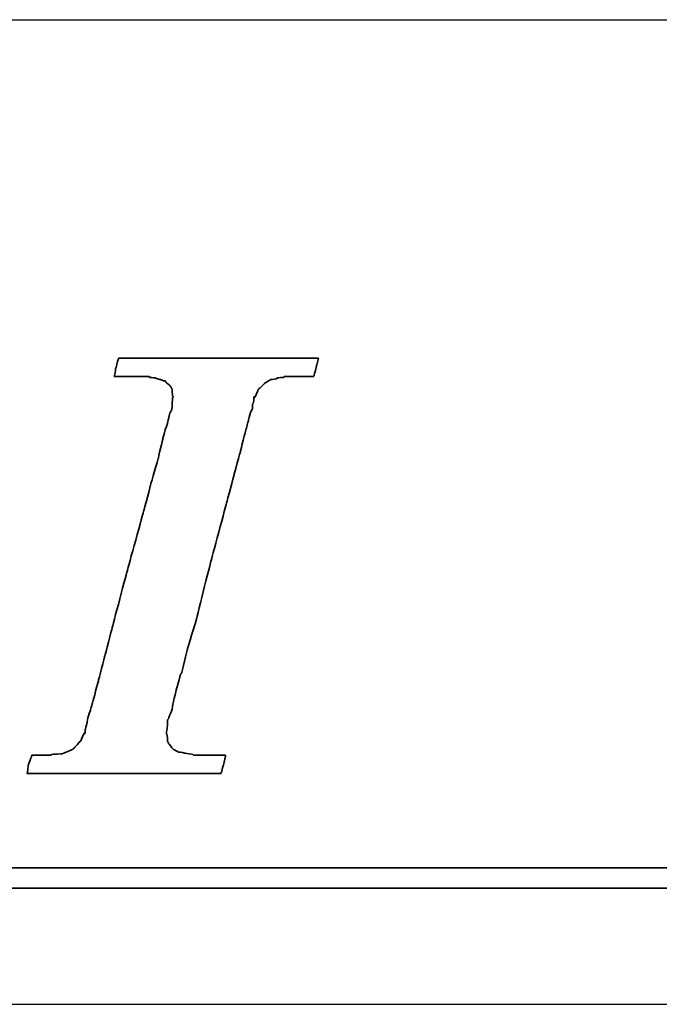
# Model space of a CAD drawing. Header units: millimetres. Extents: x -8 to 268, y -8 to 76.
# Tile 24 of 40: x 194.36 to 195.334, y 11.221 to 12.721. Entities that reach past the tile are written whole.
import ezdxf

# ---------------------------------------------------------------- set-up
doc = ezdxf.new("R2010")
doc.units = ezdxf.units.MM
doc.header["$LTSCALE"] = 0.15
for name, color, linetype in [('DIM', 4, 'CONTINUOUS'), ('layer 1', 7, 'CONTINUOUS'), ('OUT', 3, 'CONTINUOUS')]:
    doc.layers.add(name, color=color, linetype=linetype)

# ---------------------------------------------------------------- blocks, each defined once
blk = doc.blocks.new('TBI MOTION logo(完整正式版)')
at = {"layer": 'layer 1', "color": 22, "lineweight": 35}
for points, knots in [([(-40.59125, -7.94375), (-40.59125, -7.94375), (-40.97375, -7.94375), (-40.97375, -7.94375), (-40.97375, -7.94375), (-40.97375, -7.94375), (-41.38125, -7.94375), (-41.38125, -7.94375), (-41.38125, -7.94375), (-41.38125, -7.94375), (-41.54875, -7.94375), (-41.54875, -7.94375), (-41.54875, -7.94375), (-41.54875, -7.94375), (-41.59875, -7.94375), (-41.59875, -7.94375), (-41.59875, -7.94375), (-41.59875, -7.94375), (-41.88375, -7.94375), (-41.88375, -7.94375), (-41.88375, -7.94375), (-41.88375, -7.94375), (-41.90875, -7.91875), (-41.90875, -7.91875), (-41.90875, -7.91875), (-41.90875, -7.91875), (-42.19875, -7.87125), (-42.19875, -7.87125), (-42.19875, -7.87125), (-42.19875, -7.87125), (-42.43875, -7.82375), (-42.43875, -7.82375), (-42.43875, -7.82375), (-42.43875, -7.82375), (-42.45875, -7.82375), (-42.45875, -7.82375), (-42.45875, -7.82375), (-42.45875, -7.82375), (-42.48625, -7.82375), (-42.48625, -7.82375), (-42.48625, -7.82375), (-42.48625, -7.82375), (-42.67625, -7.72375), (-42.67625, -7.72375), (-42.67625, -7.72375), (-42.67625, -7.72375), (-42.70125, -7.70375), (-42.70125, -7.70375), (-42.70125, -7.70375), (-42.70125, -7.70375), (-42.72375, -7.67875), (-42.72375, -7.67875), (-42.72375, -7.67875), (-42.72375, -7.67875), (-42.86875, -7.48875), (-42.86875, -7.48875), (-42.86875, -7.48875), (-42.86875, -7.48875), (-42.89375, -7.43875), (-42.89375, -7.43875), (-42.89375, -7.43875), (-42.89375, -7.43875), (-42.91875, -7.38875), (-42.91875, -7.38875), (-42.91875, -7.38875), (-42.91875, -7.38875), (-42.93875, -7.12875), (-42.93875, -7.12875), (-42.93875, -7.12875), (-42.93875, -7.12875), (-42.96375, -7.10375), (-42.96375, -7.10375), (-42.96375, -7.10375), (-42.96375, -7.10375), (-42.96375, -7.05375), (-42.96375, -7.05375), (-42.96375, -7.05375), (-42.96375, -7.05375), (-42.96375, -7.00875), (-42.96375, -7.00875), (-42.96375, -7.00875), (-42.96375, -7.00875), (-42.91875, -6.69625), (-42.91875, -6.69625), (-42.91875, -6.69625), (-42.91875, -6.69625), (-42.91875, -6.62375), (-42.91875, -6.62375), (-42.91875, -6.62375), (-42.91875, -6.62375), (-42.91875, -6.59625), (-42.91875, -6.59625), (-42.91875, -6.59625), (-42.91875, -6.59625), (-42.91875, -6.57375), (-42.91875, -6.57375), (-42.91875, -6.57375), (-42.91875, -6.57375), (-42.91875, -6.52875), (-42.91875, -6.52875), (-42.91875, -6.52875), (-42.91875, -6.52875), (-42.89375, -6.50375), (-42.89375, -6.50375), (-42.89375, -6.50375), (-42.89375, -6.50375), (-42.84375, -6.38375), (-42.84375, -6.38375), (-42.84375, -6.38375), (-42.84375, -6.38375), (-42.84375, -6.35875), (-42.84375, -6.35875), (-42.84375, -6.35875), (-42.84375, -6.35875), (-42.74625, -6.14375), (-42.74625, -6.14375), (-42.74625, -6.14375), (-42.74625, -6.14375), (-42.70125, -5.85375), (-42.70125, -5.85375), (-42.70125, -5.85375), (-42.70125, -5.85375), (-42.60375, -5.47125), (-42.60375, -5.47125), (-42.60375, -5.47125), (-42.60375, -5.47125), (-42.60375, -5.44875), (-42.60375, -5.44875), (-42.60375, -5.44875), (-42.60375, -5.44875), (-42.38875, -4.67875), (-42.38875, -4.67875), (-42.38875, -4.67875), (-42.38875, -4.67875), (-42.36375, -4.65375), (-42.36375, -4.65375), (-42.36375, -4.65375), (-42.36375, -4.65375), (-42.12375, -3.69625), (-42.12375, -3.69625), (-42.12375, -3.69625), (-42.12375, -3.69625), (-42.12375, -3.67374), (-42.12375, -3.67374), (-42.12375, -3.67374), (-42.12375, -3.67374), (-41.78875, -2.59374), (-41.78875, -2.59374), (-41.78875, -2.59374), (-41.78875, -2.59374), (-41.18875, -0.19375), (-41.18875, -0.19375), (-41.18875, -0.19375), (-41.18875, -0.19375), (-40.54375, 2.20624), (-40.54375, 2.20624), (-40.54375, 2.20624), (-40.54375, 2.20624), (-40.25375, 3.30875), (-40.25375, 3.30875), (-40.25375, 3.30875), (-40.25375, 3.30875), (-39.98875, 4.27125), (-39.98875, 4.27125), (-39.98875, 4.27125), (-39.98875, 4.27125), (-39.77375, 5.13125), (-39.77375, 5.13125), (-39.77375, 5.13125), (-39.77375, 5.13125), (-39.67875, 5.47125), (-39.67875, 5.47125), (-39.67875, 5.47125), (-39.67875, 5.47125), (-39.60375, 5.75625), (-39.60375, 5.75625), (-39.60375, 5.75625), (-39.60375, 5.75625), (-39.60375, 5.78125), (-39.60375, 5.78125), (-39.60375, 5.78125), (-39.60375, 5.78125), (-39.50875, 5.97125), (-39.50875, 5.97125), (-39.50875, 5.97125), (-39.50875, 5.97125), (-39.50875, 6.13875), (-39.50875, 6.13875), (-39.50875, 6.13875), (-39.50875, 6.13875), (-39.48625, 6.16625), (-39.48625, 6.16625), (-39.48625, 6.16625), (-39.48625, 6.16625), (-39.46125, 6.28625), (-39.46125, 6.28625), (-39.46125, 6.28625), (-39.46125, 6.28625), (-39.46125, 6.42625), (-39.46125, 6.42625), (-39.46125, 6.42625), (-39.46125, 6.42625), (-39.41375, 6.42625), (-39.41375, 6.42625), (-39.41375, 6.42625), (-39.41375, 6.42625), (-39.29375, 6.69125), (-39.29375, 6.69125), (-39.29375, 6.69125), (-39.29375, 6.69125), (-39.26875, 6.74125), (-39.26875, 6.74125), (-39.26875, 6.74125), (-39.26875, 6.74125), (-39.24375, 6.76625), (-39.24375, 6.76625), (-39.24375, 6.76625), (-39.24375, 6.76625), (-38.98375, 7.00624), (-38.98375, 7.00624), (-38.98375, 7.00624), (-38.98375, 7.00624), (-38.95625, 7.02624), (-38.95625, 7.02624), (-38.95625, 7.02624), (-38.95625, 7.02624), (-38.78875, 7.12624), (-38.78875, 7.12624), (-38.78875, 7.12624), (-38.78875, 7.12624), (-38.76375, 7.12624), (-38.76375, 7.12624), (-38.76375, 7.12624), (-38.76375, 7.12624), (-38.74375, 7.12624), (-38.74375, 7.12624), (-38.74375, 7.12624), (-38.74375, 7.12624), (-38.52875, 7.17125), (-38.52875, 7.17125), (-38.52875, 7.17125), (-38.52875, 7.17125), (-38.52875, 7.19624), (-38.52875, 7.19624), (-38.52875, 7.19624), (-38.52875, 7.19624), (-38.50375, 7.19624), (-38.50375, 7.19624), (-38.50375, 7.19624), (-38.50375, 7.19624), (-38.26125, 7.21875), (-38.26125, 7.21875), (-38.26125, 7.21875), (-38.26125, 7.21875), (-38.23875, 7.24624), (-38.23875, 7.24624), (-38.23875, 7.24624), (-38.23875, 7.24624), (-38.21625, 7.24624), (-38.21625, 7.24624), (-38.21625, 7.24624), (-38.21625, 7.24624), (-38.18875, 7.24624), (-38.18875, 7.24624), (-38.18875, 7.24624), (-38.18875, 7.24624), (-37.90375, 7.24624), (-37.90375, 7.24624), (-37.90375, 7.24624), (-37.90375, 7.24624), (-37.85375, 7.24624), (-37.85375, 7.24624), (-37.85375, 7.24624), (-37.85375, 7.24624), (-37.75875, 7.24624), (-37.75875, 7.24624), (-37.75875, 7.24624), (-37.75875, 7.24624), (-37.42375, 7.24624), (-37.42375, 7.24624), (-37.42375, 7.24624), (-37.42375, 7.24624), (-37.08875, 7.24624), (-37.08875, 7.24624), (-37.08875, 7.24624), (-37.08875, 7.24624), (-37.06375, 7.24624), (-37.06375, 7.24624), (-37.06375, 7.24624), (-37.06375, 7.24624), (-37.06375, 7.26624), (-37.06375, 7.26624), (-37.06375, 7.26624), (-37.06375, 7.26624), (-37.03875, 7.29125), (-37.03875, 7.29125), (-37.03875, 7.29125), (-37.03875, 7.29125), (-37.03875, 7.31625), (-37.03875, 7.31625), (-37.03875, 7.31625), (-37.03875, 7.31625), (-36.94125, 7.67625), (-36.94125, 7.67625), (-36.94125, 7.67625), (-36.94125, 7.67625), (-36.86875, 7.98625), (-36.86875, 7.98625), (-36.86875, 7.98625), (-36.86875, 7.98625), (-36.98875, 7.98625), (-36.98875, 7.98625), (-36.98875, 7.98625), (-36.98875, 7.98625), (-37.42375, 7.98625), (-37.42375, 7.98625), (-37.42375, 7.98625), (-37.42375, 7.98625), (-37.94875, 7.98625), (-37.94875, 7.98625), (-37.94875, 7.98625), (-37.94875, 7.98625), (-38.57375, 7.98625), (-38.57375, 7.98625), (-38.57375, 7.98625), (-38.57375, 7.98625), (-39.29375, 7.98625), (-39.29375, 7.98625), (-39.29375, 7.98625), (-39.29375, 7.98625), (-40.82875, 7.98625), (-40.82875, 7.98625), (-40.82875, 7.98625), (-40.82875, 7.98625), (-42.36375, 7.98625), (-42.36375, 7.98625), (-42.36375, 7.98625), (-42.36375, 7.98625), (-43.08375, 7.98625), (-43.08375, 7.98625), (-43.08375, 7.98625), (-43.08375, 7.98625), (-43.70875, 7.98625), (-43.70875, 7.98625), (-43.70875, 7.98625), (-43.70875, 7.98625), (-44.23375, 7.98625), (-44.23375, 7.98625), (-44.23375, 7.98625), (-44.23375, 7.98625), (-44.66875, 7.98625), (-44.66875, 7.98625), (-44.66875, 7.98625), (-44.66875, 7.98625), (-44.88375, 7.98625), (-44.88375, 7.98625), (-44.88375, 7.98625), (-44.88375, 7.98625), (-44.90875, 7.94125), (-44.90875, 7.94125), (-44.90875, 7.94125), (-44.90875, 7.94125), (-44.90875, 7.91625), (-44.90875, 7.91625), (-44.90875, 7.91625), (-44.90875, 7.91625), (-45.00375, 7.55625), (-45.00375, 7.55625), (-45.00375, 7.55625), (-45.00375, 7.55625), (-45.05375, 7.24624), (-45.05375, 7.24624), (-45.05375, 7.24624), (-45.05375, 7.24624), (-44.61875, 7.24624), (-44.61875, 7.24624), (-44.61875, 7.24624), (-44.61875, 7.24624), (-44.11375, 7.24624), (-44.11375, 7.24624), (-44.11375, 7.24624), (-44.11375, 7.24624), (-43.99375, 7.24624), (-43.99375, 7.24624), (-43.99375, 7.24624), (-43.99375, 7.24624), (-43.94625, 7.24624), (-43.94625, 7.24624), (-43.94625, 7.24624), (-43.94625, 7.24624), (-43.92374, 7.24624), (-43.92374, 7.24624), (-43.92374, 7.24624), (-43.92374, 7.24624), (-43.65875, 7.24624), (-43.65875, 7.24624), (-43.65875, 7.24624), (-43.65875, 7.24624), (-43.63875, 7.21875), (-43.63875, 7.21875), (-43.63875, 7.21875), (-43.63875, 7.21875), (-43.46875, 7.19624), (-43.46875, 7.19624), (-43.46875, 7.19624), (-43.46875, 7.19624), (-43.39875, 7.19624), (-43.39875, 7.19624), (-43.39875, 7.19624), (-43.39875, 7.19624), (-43.37125, 7.17125), (-43.37125, 7.17125), (-43.37125, 7.17125), (-43.37125, 7.17125), (-43.34875, 7.17125), (-43.34875, 7.17125), (-43.34875, 7.17125), (-43.34875, 7.17125), (-43.20375, 7.12624), (-43.20375, 7.12624), (-43.20375, 7.12624), (-43.20375, 7.12624), (-43.05875, 7.07624), (-43.05875, 7.07624), (-43.05875, 7.07624), (-43.05875, 7.07624), (-43.01375, 7.07624), (-43.01375, 7.07624), (-43.01375, 7.07624), (-43.01375, 7.07624), (-42.98875, 7.02624), (-42.98875, 7.02624), (-42.98875, 7.02624), (-42.98875, 7.02624), (-42.79875, 6.86125), (-42.79875, 6.86125), (-42.79875, 6.86125), (-42.79875, 6.86125), (-42.77375, 6.81125), (-42.77375, 6.81125), (-42.77375, 6.81125), (-42.77375, 6.81125), (-42.74625, 6.76625), (-42.74625, 6.76625), (-42.74625, 6.76625), (-42.74625, 6.76625), (-42.72375, 6.47625), (-42.72375, 6.47625), (-42.72375, 6.47625), (-42.72375, 6.47625), (-42.70125, 6.45124), (-42.70125, 6.45124), (-42.70125, 6.45124), (-42.70125, 6.45124), (-42.70125, 6.42625), (-42.70125, 6.42625), (-42.70125, 6.42625), (-42.70125, 6.42625), (-42.72375, 6.40625), (-42.72375, 6.40625), (-42.72375, 6.40625), (-42.72375, 6.40625), (-42.74625, 5.97125), (-42.74625, 5.97125), (-42.74625, 5.97125), (-42.74625, 5.97125), (-42.74625, 5.94625), (-42.74625, 5.94625), (-42.74625, 5.94625), (-42.74625, 5.94625), (-42.74625, 5.92625), (-42.74625, 5.92625), (-42.74625, 5.92625), (-42.74625, 5.92625), (-42.77375, 5.87625), (-42.77375, 5.87625), (-42.77375, 5.87625), (-42.77375, 5.87625), (-42.81875, 5.80625), (-42.81875, 5.80625), (-42.81875, 5.80625), (-42.81875, 5.80625), (-42.86875, 5.63625), (-42.86875, 5.63625), (-42.86875, 5.63625), (-42.86875, 5.63625), (-42.91875, 5.39625), (-42.91875, 5.39625), (-42.91875, 5.39625), (-42.91875, 5.39625), (-42.91875, 5.37124), (-42.91875, 5.37124), (-42.91875, 5.37124), (-42.91875, 5.37124), (-43.01375, 5.10874), (-43.01375, 5.10874), (-43.01375, 5.10874), (-43.01375, 5.10874), (-43.10875, 4.77124), (-43.10875, 4.77124), (-43.10875, 4.77124), (-43.10875, 4.77124), (-43.29875, 3.95625), (-43.29875, 3.95625), (-43.29875, 3.95625), (-43.29875, 3.95625), (-43.58875, 2.95125), (-43.58875, 2.95125), (-43.58875, 2.95125), (-43.58875, 2.95125), (-43.87375, 1.87125), (-43.87375, 1.87125), (-43.87375, 1.87125), (-43.87375, 1.87125), (-44.52625, -0.50374), (-44.52625, -0.50374), (-44.52625, -0.50374), (-44.52625, -0.50374), (-45.14875, -2.85375), (-45.14875, -2.85375), (-45.14875, -2.85375), (-45.14875, -2.85375), (-45.43375, -3.95875), (-45.43375, -3.95875), (-45.43375, -3.95875), (-45.43375, -3.95875), (-45.69875, -4.96875), (-45.69875, -4.96875), (-45.69875, -4.96875), (-45.69875, -4.96875), (-45.91375, -5.78375), (-45.91375, -5.78375), (-45.91375, -5.78375), (-45.91375, -5.78375), (-46.01375, -6.11875), (-46.01375, -6.11875), (-46.01375, -6.11875), (-46.01375, -6.11875), (-46.01375, -6.14375), (-46.01375, -6.14375), (-46.01375, -6.14375), (-46.01375, -6.14375), (-46.10875, -6.40875), (-46.10875, -6.40875), (-46.10875, -6.40875), (-46.10875, -6.40875), (-46.15375, -6.64875), (-46.15375, -6.64875), (-46.15375, -6.64875), (-46.15375, -6.64875), (-46.20375, -6.83875), (-46.20375, -6.83875), (-46.20375, -6.83875), (-46.20375, -6.83875), (-46.22875, -6.93375), (-46.22875, -6.93375), (-46.22875, -6.93375), (-46.22875, -6.93375), (-46.22875, -7.07875), (-46.22875, -7.07875), (-46.22875, -7.07875), (-46.22875, -7.07875), (-46.27375, -7.07875), (-46.27375, -7.07875), (-46.27375, -7.07875), (-46.27375, -7.07875), (-46.39375, -7.34375), (-46.39375, -7.34375), (-46.39375, -7.34375), (-46.39375, -7.34375), (-46.39375, -7.36875), (-46.39375, -7.36875), (-46.39375, -7.36875), (-46.39375, -7.36875), (-46.42125, -7.38875), (-46.42125, -7.38875), (-46.42125, -7.38875), (-46.42125, -7.38875), (-46.68375, -7.67875), (-46.68375, -7.67875), (-46.68375, -7.67875), (-46.68375, -7.67875), (-46.70875, -7.70375), (-46.70875, -7.70375), (-46.70875, -7.70375), (-46.70875, -7.70375), (-46.75375, -7.72375), (-46.75375, -7.72375), (-46.75375, -7.72375), (-46.75375, -7.72375), (-47.08875, -7.87125), (-47.08875, -7.87125), (-47.08875, -7.87125), (-47.08875, -7.87125), (-47.11625, -7.87125), (-47.11625, -7.87125), (-47.11625, -7.87125), (-47.11625, -7.87125), (-47.13875, -7.89375), (-47.13875, -7.89375), (-47.13875, -7.89375), (-47.13875, -7.89375), (-47.56875, -7.91875), (-47.56875, -7.91875), (-47.56875, -7.91875), (-47.56875, -7.91875), (-47.59625, -7.94375), (-47.59625, -7.94375), (-47.59625, -7.94375), (-47.59625, -7.94375), (-47.64375, -7.94375), (-47.64375, -7.94375), (-47.64375, -7.94375), (-47.64375, -7.94375), (-47.73625, -7.94375), (-47.73625, -7.94375), (-47.73625, -7.94375), (-47.73625, -7.94375), (-48.07375, -7.94375), (-48.07375, -7.94375), (-48.07375, -7.94375), (-48.07375, -7.94375), (-48.36125, -7.94375), (-48.36125, -7.94375), (-48.36125, -7.94375), (-48.36125, -7.94375), (-48.36125, -7.96625), (-48.36125, -7.96625), (-48.36125, -7.96625), (-48.36125, -7.96625), (-48.36125, -7.99125), (-48.36125, -7.99125), (-48.36125, -7.99125), (-48.36125, -7.99125), (-48.38875, -8.01375), (-48.38875, -8.01375), (-48.38875, -8.01375), (-48.38875, -8.01375), (-48.50875, -8.34875), (-48.50875, -8.34875), (-48.50875, -8.34875), (-48.50875, -8.34875), (-48.55375, -8.68625), (-48.55375, -8.68625), (-48.55375, -8.68625), (-48.55375, -8.68625), (-48.45875, -8.68625), (-48.45875, -8.68625), (-48.45875, -8.68625), (-48.45875, -8.68625), (-48.07375, -8.68625), (-48.07375, -8.68625), (-48.07375, -8.68625), (-48.07375, -8.68625), (-47.52375, -8.68625), (-47.52375, -8.68625), (-47.52375, -8.68625), (-47.52375, -8.68625), (-46.92375, -8.68625), (-46.92375, -8.68625), (-46.92375, -8.68625), (-46.92375, -8.68625), (-46.25375, -8.68625), (-46.25375, -8.68625), (-46.25375, -8.68625), (-46.25375, -8.68625), (-46.20375, -8.68625), (-46.20375, -8.68625), (-46.20375, -8.68625), (-46.20375, -8.68625), (-44.71375, -8.68625), (-44.71375, -8.68625), (-44.71375, -8.68625), (-44.71375, -8.68625), (-43.22875, -8.68625), (-43.22875, -8.68625), (-43.22875, -8.68625), (-43.22875, -8.68625), (-42.55875, -8.68625), (-42.55875, -8.68625), (-42.55875, -8.68625), (-42.55875, -8.68625), (-42.50875, -8.68625), (-42.50875, -8.68625), (-42.50875, -8.68625), (-42.50875, -8.68625), (-41.93375, -8.68625), (-41.93375, -8.68625), (-41.93375, -8.68625), (-41.93375, -8.68625), (-41.38125, -8.68625), (-41.38125, -8.68625), (-41.38125, -8.68625), (-41.38125, -8.68625), (-40.97375, -8.68625), (-40.97375, -8.68625), (-40.97375, -8.68625), (-40.97375, -8.68625), (-40.78125, -8.68625), (-40.78125, -8.68625), (-40.78125, -8.68625), (-40.78125, -8.68625), (-40.78125, -8.63875), (-40.78125, -8.63875), (-40.78125, -8.63875), (-40.78125, -8.63875), (-40.75875, -8.63875), (-40.75875, -8.63875), (-40.75875, -8.63875), (-40.75875, -8.63875), (-40.66375, -8.27875), (-40.66375, -8.27875), (-40.66375, -8.27875), (-40.66375, -8.27875), (-40.59125, -7.94375), (-40.59125, -7.94375)], [0, 0, 0, 0, 0.00558659, 0.00558659, 0.00558659, 0.0055866, 0.01117318, 0.01117318, 0.01117318, 0.01117319, 0.01675978, 0.01675978, 0.01675978, 0.01675979, 0.02234637, 0.02234637, 0.02234637, 0.02234638, 0.02793296, 0.02793296, 0.02793296, 0.02793297, 0.03351955, 0.03351955, 0.03351955, 0.03351956, 0.03910615, 0.03910615, 0.03910615, 0.03910616, 0.04469274, 0.04469274, 0.04469274, 0.04469275, 0.05027933, 0.05027933, 0.05027933, 0.05027934, 0.05586592, 0.05586592, 0.05586592, 0.05586593, 0.06145251, 0.06145251, 0.06145251, 0.06145252, 0.06703911, 0.06703911, 0.06703911, 0.06703912, 0.0726257, 0.0726257, 0.0726257, 0.07262571, 0.07821229, 0.07821229, 0.07821229, 0.0782123, 0.08379888, 0.08379888, 0.08379888, 0.08379889, 0.08938547, 0.08938547, 0.08938547, 0.08938548, 0.09497207, 0.09497207, 0.09497207, 0.09497208, 0.10055866, 0.10055866, 0.10055866, 0.10055867, 0.10614525, 0.10614525, 0.10614525, 0.10614526, 0.11173184, 0.11173184, 0.11173184, 0.11173185, 0.11731844, 0.11731844, 0.11731844, 0.11731845, 0.12290503, 0.12290503, 0.12290503, 0.12290504, 0.12849162, 0.12849162, 0.12849162, 0.12849163, 0.13407821, 0.13407821, 0.13407821, 0.13407822, 0.1396648, 0.1396648, 0.1396648, 0.13966481, 0.1452514, 0.1452514, 0.1452514, 0.14525141, 0.15083799, 0.15083799, 0.15083799, 0.150838, 0.15642458, 0.15642458, 0.15642458, 0.15642459, 0.16201117, 0.16201117, 0.16201117, 0.16201118, 0.16759777, 0.16759777, 0.16759777, 0.16759778, 0.17318436, 0.17318436, 0.17318436, 0.17318437, 0.17877095, 0.17877095, 0.17877095, 0.17877096, 0.18435754, 0.18435754, 0.18435754, 0.18435755, 0.18994413, 0.18994413, 0.18994413, 0.18994414, 0.19553073, 0.19553073, 0.19553073, 0.19553074, 0.20111732, 0.20111732, 0.20111732, 0.20111733, 0.20670391, 0.20670391, 0.20670391, 0.20670392, 0.2122905, 0.2122905, 0.2122905, 0.21229051, 0.21787709, 0.21787709, 0.21787709, 0.2178771, 0.22346369, 0.22346369, 0.22346369, 0.2234637, 0.22905028, 0.22905028, 0.22905028, 0.22905029, 0.23463687, 0.23463687, 0.23463687, 0.23463688, 0.24022346, 0.24022346, 0.24022346, 0.24022347, 0.24581006, 0.24581006, 0.24581006, 0.24581007, 0.25139665, 0.25139665, 0.25139665, 0.25139666, 0.25698324, 0.25698324, 0.25698324, 0.25698325, 0.26256983, 0.26256983, 0.26256983, 0.26256984, 0.26815642, 0.26815642, 0.26815642, 0.26815643, 0.27374302, 0.27374302, 0.27374302, 0.27374303, 0.27932961, 0.27932961, 0.27932961, 0.27932962, 0.2849162, 0.2849162, 0.2849162, 0.28491621, 0.29050279, 0.29050279, 0.29050279, 0.2905028, 0.29608939, 0.29608939, 0.29608939, 0.2960894, 0.30167598, 0.30167598, 0.30167598, 0.30167599, 0.30726257, 0.30726257, 0.30726257, 0.30726258, 0.31284916, 0.31284916, 0.31284916, 0.31284917, 0.31843575, 0.31843575, 0.31843575, 0.31843576, 0.32402235, 0.32402235, 0.32402235, 0.32402236, 0.32960894, 0.32960894, 0.32960894, 0.32960895, 0.33519553, 0.33519553, 0.33519553, 0.33519554, 0.34078212, 0.34078212, 0.34078212, 0.34078213, 0.34636872, 0.34636872, 0.34636872, 0.34636873, 0.35195531, 0.35195531, 0.35195531, 0.35195532, 0.3575419, 0.3575419, 0.3575419, 0.35754191, 0.36312849, 0.36312849, 0.36312849, 0.3631285, 0.36871508, 0.36871508, 0.36871508, 0.36871509, 0.37430168, 0.37430168, 0.37430168, 0.37430169, 0.37988827, 0.37988827, 0.37988827, 0.37988828, 0.38547486, 0.38547486, 0.38547486, 0.38547487, 0.39106145, 0.39106145, 0.39106145, 0.39106146, 0.39664804, 0.39664804, 0.39664804, 0.39664805, 0.40223464, 0.40223464, 0.40223464, 0.40223465, 0.40782123, 0.40782123, 0.40782123, 0.40782124, 0.41340782, 0.41340782, 0.41340782, 0.41340783, 0.41899441, 0.41899441, 0.41899441, 0.41899442, 0.42458101, 0.42458101, 0.42458101, 0.42458102, 0.4301676, 0.4301676, 0.4301676, 0.43016761, 0.43575419, 0.43575419, 0.43575419, 0.4357542, 0.44134078, 0.44134078, 0.44134078, 0.44134079, 0.44692737, 0.44692737, 0.44692737, 0.44692738, 0.45251397, 0.45251397, 0.45251397, 0.45251398, 0.45810056, 0.45810056, 0.45810056, 0.45810057, 0.46368715, 0.46368715, 0.46368715, 0.46368716, 0.46927374, 0.46927374, 0.46927374, 0.46927375, 0.47486034, 0.47486034, 0.47486034, 0.47486035, 0.48044693, 0.48044693, 0.48044693, 0.48044694, 0.48603352, 0.48603352, 0.48603352, 0.48603353, 0.49162011, 0.49162011, 0.49162011, 0.49162012, 0.4972067, 0.4972067, 0.4972067, 0.49720671, 0.5027933, 0.5027933, 0.5027933, 0.50279331, 0.50837989, 0.50837989, 0.50837989, 0.5083799, 0.51396648, 0.51396648, 0.51396648, 0.51396649, 0.51955307, 0.51955307, 0.51955307, 0.51955308, 0.52513966, 0.52513966, 0.52513966, 0.52513967, 0.53072626, 0.53072626, 0.53072626, 0.53072627, 0.53631285, 0.53631285, 0.53631285, 0.53631286, 0.54189944, 0.54189944, 0.54189944, 0.54189945, 0.54748603, 0.54748603, 0.54748603, 0.54748604, 0.55307263, 0.55307263, 0.55307263, 0.55307264, 0.55865922, 0.55865922, 0.55865922, 0.55865923, 0.56424581, 0.56424581, 0.56424581, 0.56424582, 0.5698324, 0.5698324, 0.5698324, 0.56983241, 0.57541899, 0.57541899, 0.57541899, 0.575419, 0.58100559, 0.58100559, 0.58100559, 0.5810056, 0.58659218, 0.58659218, 0.58659218, 0.58659219, 0.59217877, 0.59217877, 0.59217877, 0.59217878, 0.59776536, 0.59776536, 0.59776536, 0.59776537, 0.60335196, 0.60335196, 0.60335196, 0.60335197, 0.60893855, 0.60893855, 0.60893855, 0.60893856, 0.61452514, 0.61452514, 0.61452514, 0.61452515, 0.62011173, 0.62011173, 0.62011173, 0.62011174, 0.62569832, 0.62569832, 0.62569832, 0.62569833, 0.63128492, 0.63128492, 0.63128492, 0.63128493, 0.63687151, 0.63687151, 0.63687151, 0.63687152, 0.6424581, 0.6424581, 0.6424581, 0.64245811, 0.64804469, 0.64804469, 0.64804469, 0.6480447, 0.65363128, 0.65363128, 0.65363128, 0.65363129, 0.65921788, 0.65921788, 0.65921788, 0.65921789, 0.66480447, 0.66480447, 0.66480447, 0.66480448, 0.67039106, 0.67039106, 0.67039106, 0.67039107, 0.67597765, 0.67597765, 0.67597765, 0.67597766, 0.68156425, 0.68156425, 0.68156425, 0.68156426, 0.68715084, 0.68715084, 0.68715084, 0.68715085, 0.69273743, 0.69273743, 0.69273743, 0.69273744, 0.69832402, 0.69832402, 0.69832402, 0.69832403, 0.70391061, 0.70391061, 0.70391061, 0.70391062, 0.70949721, 0.70949721, 0.70949721, 0.70949722, 0.7150838, 0.7150838, 0.7150838, 0.71508381, 0.72067039, 0.72067039, 0.72067039, 0.7206704, 0.72625698, 0.72625698, 0.72625698, 0.72625699, 0.73184358, 0.73184358, 0.73184358, 0.73184359, 0.73743017, 0.73743017, 0.73743017, 0.73743018, 0.74301676, 0.74301676, 0.74301676, 0.74301677, 0.74860335, 0.74860335, 0.74860335, 0.74860336, 0.75418994, 0.75418994, 0.75418994, 0.75418995, 0.75977654, 0.75977654, 0.75977654, 0.75977655, 0.76536313, 0.76536313, 0.76536313, 0.76536314, 0.77094972, 0.77094972, 0.77094972, 0.77094973, 0.77653631, 0.77653631, 0.77653631, 0.77653632, 0.78212291, 0.78212291, 0.78212291, 0.78212292, 0.7877095, 0.7877095, 0.7877095, 0.78770951, 0.79329609, 0.79329609, 0.79329609, 0.7932961, 0.79888268, 0.79888268, 0.79888268, 0.79888269, 0.80446927, 0.80446927, 0.80446927, 0.80446928, 0.81005587, 0.81005587, 0.81005587, 0.81005588, 0.81564246, 0.81564246, 0.81564246, 0.81564247, 0.82122905, 0.82122905, 0.82122905, 0.82122906, 0.82681564, 0.82681564, 0.82681564, 0.82681565, 0.83240223, 0.83240223, 0.83240223, 0.83240224, 0.83798883, 0.83798883, 0.83798883, 0.83798884, 0.84357542, 0.84357542, 0.84357542, 0.84357543, 0.84916201, 0.84916201, 0.84916201, 0.84916202, 0.8547486, 0.8547486, 0.8547486, 0.85474861, 0.8603352, 0.8603352, 0.8603352, 0.86033521, 0.86592179, 0.86592179, 0.86592179, 0.8659218, 0.87150838, 0.87150838, 0.87150838, 0.87150839, 0.87709497, 0.87709497, 0.87709497, 0.87709498, 0.88268156, 0.88268156, 0.88268156, 0.88268157, 0.88826816, 0.88826816, 0.88826816, 0.88826817, 0.89385475, 0.89385475, 0.89385475, 0.89385476, 0.89944134, 0.89944134, 0.89944134, 0.89944135, 0.90502793, 0.90502793, 0.90502793, 0.90502794, 0.91061453, 0.91061453, 0.91061453, 0.91061454, 0.91620112, 0.91620112, 0.91620112, 0.91620113, 0.92178771, 0.92178771, 0.92178771, 0.92178772, 0.9273743, 0.9273743, 0.9273743, 0.92737431, 0.93296089, 0.93296089, 0.93296089, 0.9329609, 0.93854749, 0.93854749, 0.93854749, 0.9385475, 0.94413408, 0.94413408, 0.94413408, 0.94413409, 0.94972067, 0.94972067, 0.94972067, 0.94972068, 0.95530726, 0.95530726, 0.95530726, 0.95530727, 0.96089385, 0.96089385, 0.96089385, 0.96089386, 0.96648045, 0.96648045, 0.96648045, 0.96648046, 0.97206704, 0.97206704, 0.97206704, 0.97206705, 0.97765363, 0.97765363, 0.97765363, 0.97765364, 0.98324022, 0.98324022, 0.98324022, 0.98324023, 0.98882682, 0.98882682, 0.98882682, 0.98882683, 0.99441341, 0.99441341, 0.99441341, 0.99441342, 1, 1, 1, 1]), ([(75.90875, -9.47875), (75.90875, -9.47875), (75.90875, -12.28625), (75.90875, -12.28625), (75.90875, -12.28625), (75.90875, -12.28625), (75.90875, -12.47875), (75.90875, -12.47875), (75.90875, -12.47875), (75.90875, -12.47875), (75.71625, -12.47875), (75.71625, -12.47875), (75.71625, -12.47875), (75.71625, -12.47875), (-88.32875, -12.47875), (-88.32875, -12.47875), (-88.32875, -12.47875), (-88.32875, -12.47875), (-88.32875, -13.29375), (-88.32875, -13.29375), (-88.32875, -13.29375), (-88.32875, -13.29375), (82.89125, -13.29375), (82.89125, -13.29375), (82.89125, -13.29375), (82.89125, -13.29375), (75.90875, -9.47875), (75.90875, -9.47875)], [0, 0, 0, 0, 0.14285714, 0.14285714, 0.14285714, 0.14285715, 0.28571429, 0.28571429, 0.28571429, 0.2857143, 0.42857143, 0.42857143, 0.42857143, 0.42857144, 0.57142857, 0.57142857, 0.57142857, 0.57142858, 0.71428571, 0.71428571, 0.71428571, 0.71428572, 0.85714286, 0.85714286, 0.85714286, 0.85714287, 1, 1, 1, 1])]:
    blk.add_open_spline(points, degree=3, knots=knots, dxfattribs=at)

msp = doc.modelspace()

# ---------------------------------------------------------------- linework, layer by layer
at = {"layer": 'OUT', "color": 0}
for p, q in [((190.2954, 12.7214), (200.8413, 12.7214)), ((190.2954, 11.2214), (200.8413, 11.2214))]:
    msp.add_line(p, q, dxfattribs=at)

# ---------------------------------------------------------------- block references
at = {"layer": 'DIM', "color": 0, "xscale": 0.0379463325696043, "yscale": 0.0379463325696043, "zscale": 0.0379463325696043}
msp.add_blockref('TBI MOTION logo(完整正式版)', (196.2138, 11.9026), dxfattribs=at)

doc.saveas('drawing.dxf')
